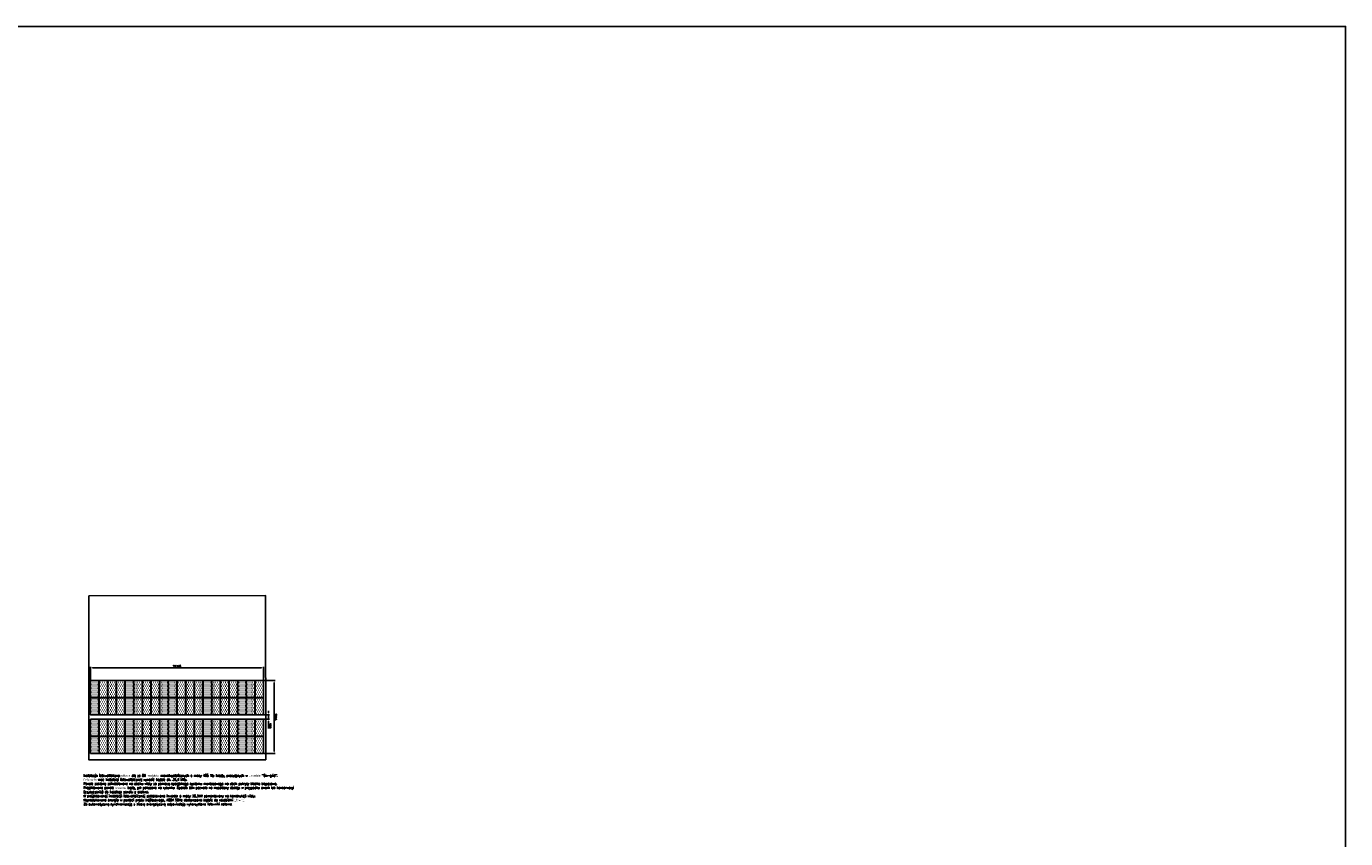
# Model space of a CAD drawing. Header units: millimetres. Extents: x -62780 to 1772512, y -757464 to -52755.
# Tile 30 of 65: x 1711322 to 1727439, y -610874 to -600949. Entities that reach past the tile are written whole.
import ezdxf

# ---------------------------------------------------------------- set-up
doc = ezdxf.new("R2010")
doc.units = ezdxf.units.MM
doc.layers.add('AAA Cienka linia', color=11, linetype='Continuous')
doc.layers.add('POSTER panele foto', color=1, linetype='Continuous', lineweight=30)
doc.styles.get("Standard").update_dxf_attribs({"font": 'simplex.shx', "width": 0.8})
doc.dimstyles.new('ISO-25', dxfattribs={"dimtxt": 2.5, "dimasz": 2.5, "dimexe": 1.25, "dimexo": 0.625, "dimtad": 1, "dimtxsty": 'Standard', "dimcen": 2.5, "dimadec": 0, "dimazin": 0, "dimtfac": 1, "dimtmove": 0, "dimatfit": 3, "dimfxl": 1, "dimarcsym": 0})

# ---------------------------------------------------------------- blocks, each defined once
blk = doc.blocks.new('*D245')
at = {"color": 0, "lineweight": -2}
for p, q in [((-36526, 4264), (-36526, 5886)), ((-36276, 5761), (-15636, 5763)), ((-15386, 4266), (-15386, 5888))]:
    blk.add_line(p, q, dxfattribs=at)
at = {"color": 0}
for points in [[(-36276, 5803), (-36276, 5719), (-36526, 5761)], [(-15636, 5721), (-15636, 5805), (-15386, 5763)]]:
    blk.add_solid(points, dxfattribs=at)
at = {"layer": 'Defpoints', "color": 0}
for p in [(-15386, 5763), (-36526, 4201), (-15386, 4203)]:
    blk.add_point(p, dxfattribs=at)
at = {"color": 0, "insert": (-25956, 5949), "char_height": 250, "attachment_point": 5, "rotation": 0.00503}
blk.add_mtext('21140', dxfattribs=at)
blk = doc.blocks.new('*D246')
at = {"color": 0, "lineweight": -2}
for p, q in [((-14774, 245), (-14774, 495)), ((-15323, -5), (-14649, -5)), ((-15323, -505), (-14649, -505)), ((-14774, -5), (-14774, -505)), ((-14774, -755), (-14774, -1644))]:
    blk.add_line(p, q, dxfattribs=at)
at = {"color": 0}
for points in [[(-14816, 245), (-14732, 245), (-14774, -5)], [(-14732, -755), (-14816, -755), (-14774, -505)]]:
    blk.add_solid(points, dxfattribs=at)
at = {"layer": 'Defpoints', "color": 0}
for p in [(-15386, -5), (-15386, -505), (-14774, -505)]:
    blk.add_point(p, dxfattribs=at)
at = {"color": 0, "insert": (-14586, -1324), "char_height": 250, "attachment_point": 5, "rotation": 270.00503}
blk.add_mtext('500', dxfattribs=at)
blk = doc.blocks.new('*D247')
at = {"color": 0, "lineweight": -2}
for p, q in [((-15323, 4203), (-13960, 4203)), ((-14085, 3953), (-14084, -4463)), ((-15323, -4713), (-13959, -4713))]:
    blk.add_line(p, q, dxfattribs=at)
at = {"color": 0}
for points in [[(-14044, 3953), (-14127, 3953), (-14085, 4203)], [(-14126, -4463), (-14043, -4463), (-14084, -4713)]]:
    blk.add_solid(points, dxfattribs=at)
at = {"layer": 'Defpoints', "color": 0}
for p in [(-15386, 4203), (-15385, -4713), (-14084, -4713)]:
    blk.add_point(p, dxfattribs=at)
at = {"color": 0, "insert": (-13897, -255), "char_height": 250, "attachment_point": 5, "rotation": 270.00503}
blk.add_mtext('8916', dxfattribs=at)
blk = doc.blocks.new('zw$6995')
h = blk.add_hatch()
h.set_pattern_fill('DOTS', scale=150)
h.set_pattern_definition([(0, (-81391.84, 86120.2), (119.0625, 238.125), [0, -238.125])])
h.paths.add_polyline_path([(-16423.98, 4203.233), (-16423.797, 2109.233), (-15385.797, 2109.324), (-15385.98, 4203.324)])
h.paths.add_polyline_path([(-17481.98, 4203.14), (-17481.797, 2109.14), (-16443.797, 2109.231), (-16443.98, 4203.231)])
h.paths.add_polyline_path([(-18539.98, 4203.047), (-18539.797, 2109.047), (-17501.797, 2109.138), (-17501.98, 4203.138)])
h.paths.add_polyline_path([(-19597.98, 4202.954), (-19597.797, 2108.954), (-18559.797, 2109.045), (-18559.98, 4203.045)])
h.paths.add_polyline_path([(-20655.98, 4202.861), (-20655.797, 2108.861), (-19617.797, 2108.952), (-19617.98, 4202.952)])
h.paths.add_polyline_path([(-21713.98, 4202.768), (-21713.797, 2108.768), (-20675.797, 2108.86), (-20675.98, 4202.86)])
h.paths.add_polyline_path([(-22771.98, 4202.676), (-22771.797, 2108.676), (-21733.797, 2108.767), (-21733.98, 4202.767)])
h.paths.add_polyline_path([(-23829.98, 4202.583), (-23829.797, 2108.583), (-22791.797, 2108.674), (-22791.98, 4202.674)])
h.paths.add_polyline_path([(-24887.98, 4202.49), (-24887.797, 2108.49), (-23849.797, 2108.581), (-23849.98, 4202.581)])
h.paths.add_polyline_path([(-25945.98, 4202.397), (-25945.797, 2108.397), (-24907.797, 2108.488), (-24907.98, 4202.488)])
h.paths.add_polyline_path([(-27003.98, 4202.304), (-27003.797, 2108.304), (-25965.797, 2108.395), (-25965.98, 4202.395)])
h.paths.add_polyline_path([(-28061.98, 4202.211), (-28061.797, 2108.211), (-27023.797, 2108.303), (-27023.98, 4202.303)])
h.paths.add_polyline_path([(-29119.98, 4202.119), (-29119.797, 2108.119), (-28081.797, 2108.21), (-28081.98, 4202.21)])
h.paths.add_polyline_path([(-30177.98, 4202.026), (-30177.797, 2108.026), (-29139.797, 2108.117), (-29139.98, 4202.117)])
h.paths.add_polyline_path([(-31235.98, 4201.933), (-31235.797, 2107.933), (-30197.797, 2108.024), (-30197.98, 4202.024)])
h.paths.add_polyline_path([(-32293.98, 4201.84), (-32293.797, 2107.84), (-31255.797, 2107.931), (-31255.98, 4201.931)])
h.paths.add_polyline_path([(-33351.98, 4201.747), (-33351.797, 2107.747), (-32313.797, 2107.838), (-32313.98, 4201.838)])
h.paths.add_polyline_path([(-34409.98, 4201.654), (-34409.797, 2107.654), (-33371.797, 2107.746), (-33371.98, 4201.746)])
h.paths.add_polyline_path([(-35467.98, 4201.562), (-35467.797, 2107.562), (-34429.797, 2107.653), (-34429.98, 4201.653)])
h.paths.add_polyline_path([(-36525.98, 4201.469), (-36525.797, 2107.469), (-35487.797, 2107.56), (-35487.98, 4201.56)])
h.paths.add_polyline_path([(-16423.795, 2089.233), (-16423.611, -4.767), (-15385.611, -4.676), (-15385.795, 2089.324)])
h.paths.add_polyline_path([(-17481.795, 2089.14), (-17481.611, -4.86), (-16443.611, -4.769), (-16443.795, 2089.231)])
h.paths.add_polyline_path([(-18539.795, 2089.047), (-18539.611, -4.953), (-17501.611, -4.862), (-17501.795, 2089.138)])
h.paths.add_polyline_path([(-19597.795, 2088.954), (-19597.611, -5.046), (-18559.611, -4.955), (-18559.795, 2089.045)])
h.paths.add_polyline_path([(-20655.795, 2088.861), (-20655.611, -5.139), (-19617.611, -5.048), (-19617.795, 2088.952)])
h.paths.add_polyline_path([(-21713.795, 2088.768), (-21713.611, -5.232), (-20675.611, -5.14), (-20675.795, 2088.86)])
h.paths.add_polyline_path([(-22771.795, 2088.676), (-22771.611, -5.324), (-21733.611, -5.233), (-21733.795, 2088.767)])
h.paths.add_polyline_path([(-23829.795, 2088.583), (-23829.611, -5.417), (-22791.611, -5.326), (-22791.795, 2088.674)])
h.paths.add_polyline_path([(-24887.795, 2088.49), (-24887.611, -5.51), (-23849.611, -5.419), (-23849.795, 2088.581)])
h.paths.add_polyline_path([(-25945.795, 2088.397), (-25945.611, -5.603), (-24907.611, -5.512), (-24907.795, 2088.488)])
h.paths.add_polyline_path([(-27003.795, 2088.304), (-27003.611, -5.696), (-25965.611, -5.605), (-25965.795, 2088.395)])
h.paths.add_polyline_path([(-28061.795, 2088.211), (-28061.611, -5.789), (-27023.611, -5.697), (-27023.795, 2088.303)])
h.paths.add_polyline_path([(-29119.795, 2088.119), (-29119.611, -5.881), (-28081.611, -5.79), (-28081.795, 2088.21)])
h.paths.add_polyline_path([(-30177.795, 2088.026), (-30177.611, -5.974), (-29139.611, -5.883), (-29139.795, 2088.117)])
h.paths.add_polyline_path([(-31235.795, 2087.933), (-31235.611, -6.067), (-30197.611, -5.976), (-30197.795, 2088.024)])
h.paths.add_polyline_path([(-32293.795, 2087.84), (-32293.611, -6.16), (-31255.611, -6.069), (-31255.795, 2087.931)])
h.paths.add_polyline_path([(-33351.795, 2087.747), (-33351.611, -6.253), (-32313.611, -6.162), (-32313.795, 2087.838)])
h.paths.add_polyline_path([(-34409.795, 2087.654), (-34409.611, -6.345), (-33371.611, -6.254), (-33371.795, 2087.746)])
h.paths.add_polyline_path([(-35467.795, 2087.562), (-35467.611, -6.438), (-34429.611, -6.347), (-34429.795, 2087.653)])
h.paths.add_polyline_path([(-36525.795, 2087.469), (-36525.611, -6.531), (-35487.611, -6.44), (-35487.795, 2087.56)])
h.paths.add_polyline_path([(-16423.567, -504.767), (-16423.384, -2598.767), (-15385.384, -2598.676), (-15385.567, -504.676)])
h.paths.add_polyline_path([(-17481.567, -504.86), (-17481.384, -2598.86), (-16443.384, -2598.769), (-16443.567, -504.769)])
h.paths.add_polyline_path([(-18539.567, -504.953), (-18539.384, -2598.953), (-17501.384, -2598.862), (-17501.567, -504.862)])
h.paths.add_polyline_path([(-19597.567, -505.046), (-19597.384, -2599.046), (-18559.384, -2598.955), (-18559.567, -504.955)])
h.paths.add_polyline_path([(-20655.567, -505.139), (-20655.384, -2599.139), (-19617.384, -2599.048), (-19617.567, -505.048)])
h.paths.add_polyline_path([(-21713.567, -505.232), (-21713.384, -2599.232), (-20675.384, -2599.14), (-20675.567, -505.14)])
h.paths.add_polyline_path([(-22771.567, -505.324), (-22771.384, -2599.324), (-21733.384, -2599.233), (-21733.567, -505.233)])
h.paths.add_polyline_path([(-23829.567, -505.417), (-23829.384, -2599.417), (-22791.384, -2599.326), (-22791.567, -505.326)])
h.paths.add_polyline_path([(-24887.567, -505.51), (-24887.384, -2599.51), (-23849.384, -2599.419), (-23849.567, -505.419)])
h.paths.add_polyline_path([(-25945.567, -505.603), (-25945.384, -2599.603), (-24907.384, -2599.512), (-24907.567, -505.512)])
h.paths.add_polyline_path([(-27003.567, -505.696), (-27003.384, -2599.696), (-25965.384, -2599.605), (-25965.567, -505.605)])
h.paths.add_polyline_path([(-28061.567, -505.789), (-28061.383, -2599.789), (-27023.384, -2599.697), (-27023.567, -505.697)])
h.paths.add_polyline_path([(-29119.567, -505.881), (-29119.383, -2599.881), (-28081.383, -2599.79), (-28081.567, -505.79)])
h.paths.add_polyline_path([(-30177.567, -505.974), (-30177.383, -2599.974), (-29139.383, -2599.883), (-29139.567, -505.883)])
h.paths.add_polyline_path([(-31235.567, -506.067), (-31235.383, -2600.067), (-30197.383, -2599.976), (-30197.567, -505.976)])
h.paths.add_polyline_path([(-32293.567, -506.16), (-32293.383, -2600.16), (-31255.383, -2600.069), (-31255.567, -506.069)])
h.paths.add_polyline_path([(-33351.567, -506.253), (-33351.383, -2600.253), (-32313.383, -2600.162), (-32313.567, -506.162)])
h.paths.add_polyline_path([(-34409.567, -506.345), (-34409.383, -2600.345), (-33371.383, -2600.254), (-33371.567, -506.254)])
h.paths.add_polyline_path([(-35467.567, -506.438), (-35467.383, -2600.438), (-34429.383, -2600.347), (-34429.567, -506.347)])
h.paths.add_polyline_path([(-36525.567, -506.531), (-36525.383, -2600.531), (-35487.383, -2600.44), (-35487.567, -506.44)])
h.paths.add_polyline_path([(-16423.382, -2618.767), (-16423.198, -4712.767), (-15385.198, -4712.676), (-15385.382, -2618.676)])
h.paths.add_polyline_path([(-17481.382, -2618.86), (-17481.198, -4712.86), (-16443.198, -4712.769), (-16443.382, -2618.769)])
h.paths.add_polyline_path([(-18539.382, -2618.953), (-18539.198, -4712.953), (-17501.198, -4712.862), (-17501.382, -2618.862)])
h.paths.add_polyline_path([(-19597.382, -2619.046), (-19597.198, -4713.046), (-18559.198, -4712.955), (-18559.382, -2618.955)])
h.paths.add_polyline_path([(-20655.382, -2619.139), (-20655.198, -4713.139), (-19617.198, -4713.048), (-19617.382, -2619.048)])
h.paths.add_polyline_path([(-21713.382, -2619.232), (-21713.198, -4713.232), (-20675.198, -4713.14), (-20675.382, -2619.14)])
h.paths.add_polyline_path([(-22771.382, -2619.324), (-22771.198, -4713.324), (-21733.198, -4713.233), (-21733.382, -2619.233)])
h.paths.add_polyline_path([(-23829.382, -2619.417), (-23829.198, -4713.417), (-22791.198, -4713.326), (-22791.382, -2619.326)])
h.paths.add_polyline_path([(-24887.382, -2619.51), (-24887.198, -4713.51), (-23849.198, -4713.419), (-23849.382, -2619.419)])
h.paths.add_polyline_path([(-25945.382, -2619.603), (-25945.198, -4713.603), (-24907.198, -4713.512), (-24907.382, -2619.512)])
h.paths.add_polyline_path([(-27003.382, -2619.696), (-27003.198, -4713.696), (-25965.198, -4713.605), (-25965.382, -2619.605)])
h.paths.add_polyline_path([(-28061.382, -2619.789), (-28061.198, -4713.788), (-27023.198, -4713.697), (-27023.382, -2619.697)])
h.paths.add_polyline_path([(-29119.382, -2619.881), (-29119.198, -4713.881), (-28081.198, -4713.79), (-28081.382, -2619.79)])
h.paths.add_polyline_path([(-30177.382, -2619.974), (-30177.198, -4713.974), (-29139.198, -4713.883), (-29139.382, -2619.883)])
h.paths.add_polyline_path([(-31235.382, -2620.067), (-31235.198, -4714.067), (-30197.198, -4713.976), (-30197.382, -2619.976)])
h.paths.add_polyline_path([(-32293.382, -2620.16), (-32293.198, -4714.16), (-31255.198, -4714.069), (-31255.382, -2620.069)])
h.paths.add_polyline_path([(-33351.382, -2620.253), (-33351.198, -4714.253), (-32313.198, -4714.162), (-32313.382, -2620.162)])
h.paths.add_polyline_path([(-34409.382, -2620.345), (-34409.198, -4714.345), (-33371.198, -4714.254), (-33371.382, -2620.254)])
h.paths.add_polyline_path([(-35467.382, -2620.438), (-35467.198, -4714.438), (-34429.198, -4714.347), (-34429.382, -2620.347)])
h.paths.add_polyline_path([(-36525.382, -2620.531), (-36525.198, -4714.531), (-35487.198, -4714.44), (-35487.382, -2620.44)])
at = {"layer": 'POSTER panele foto', "color": 7, "lineweight": -3}
blk.add_lwpolyline([(-36726.81, 14567.529), (-15138.492, 14590.688), (-15105.425, -5488.945), (-36725.13, -5490.756), (-36726.81, 14567.529)], dxfattribs=at)
for points in [[(-36525.98, 4201.469), (-35487.98, 4201.56), (-35487.797, 2107.56), (-36525.797, 2107.469)], [(-35467.98, 4201.562), (-34429.98, 4201.653), (-34429.797, 2107.653), (-35467.797, 2107.562)], [(-34409.98, 4201.654), (-33371.98, 4201.746), (-33371.797, 2107.746), (-34409.797, 2107.654)], [(-33351.98, 4201.747), (-32313.98, 4201.838), (-32313.797, 2107.838), (-33351.797, 2107.747)], [(-32293.98, 4201.84), (-31255.98, 4201.931), (-31255.797, 2107.931), (-32293.797, 2107.84)], [(-31235.98, 4201.933), (-30197.98, 4202.024), (-30197.797, 2108.024), (-31235.797, 2107.933)], [(-30177.98, 4202.026), (-29139.98, 4202.117), (-29139.797, 2108.117), (-30177.797, 2108.026)], [(-29119.98, 4202.119), (-28081.98, 4202.21), (-28081.797, 2108.21), (-29119.797, 2108.119)], [(-28061.98, 4202.211), (-27023.98, 4202.303), (-27023.797, 2108.303), (-28061.797, 2108.211)], [(-27003.98, 4202.304), (-25965.98, 4202.395), (-25965.797, 2108.395), (-27003.797, 2108.304)], [(-25945.98, 4202.397), (-24907.98, 4202.488), (-24907.797, 2108.488), (-25945.797, 2108.397)], [(-24887.98, 4202.49), (-23849.98, 4202.581), (-23849.797, 2108.581), (-24887.797, 2108.49)], [(-23829.98, 4202.583), (-22791.98, 4202.674), (-22791.797, 2108.674), (-23829.797, 2108.583)], [(-22771.98, 4202.676), (-21733.98, 4202.767), (-21733.797, 2108.767), (-22771.797, 2108.676)], [(-21713.98, 4202.768), (-20675.98, 4202.86), (-20675.797, 2108.86), (-21713.797, 2108.768)], [(-20655.98, 4202.861), (-19617.98, 4202.952), (-19617.797, 2108.952), (-20655.797, 2108.861)], [(-19597.98, 4202.954), (-18559.98, 4203.045), (-18559.797, 2109.045), (-19597.797, 2108.954)], [(-18539.98, 4203.047), (-17501.98, 4203.138), (-17501.797, 2109.138), (-18539.797, 2109.047)], [(-17481.98, 4203.14), (-16443.98, 4203.231), (-16443.797, 2109.231), (-17481.797, 2109.14)], [(-16423.98, 4203.233), (-15385.98, 4203.324), (-15385.797, 2109.324), (-16423.797, 2109.233)], [(-36525.795, 2087.469), (-35487.795, 2087.56), (-35487.611, -6.44), (-36525.611, -6.531)], [(-35467.795, 2087.562), (-34429.795, 2087.653), (-34429.611, -6.347), (-35467.611, -6.438)], [(-34409.795, 2087.654), (-33371.795, 2087.746), (-33371.611, -6.254), (-34409.611, -6.345)], [(-33351.795, 2087.747), (-32313.795, 2087.838), (-32313.611, -6.162), (-33351.611, -6.253)], [(-32293.795, 2087.84), (-31255.795, 2087.931), (-31255.611, -6.069), (-32293.611, -6.16)], [(-31235.795, 2087.933), (-30197.795, 2088.024), (-30197.611, -5.976), (-31235.611, -6.067)], [(-30177.795, 2088.026), (-29139.795, 2088.117), (-29139.611, -5.883), (-30177.611, -5.974)], [(-29119.795, 2088.119), (-28081.795, 2088.21), (-28081.611, -5.79), (-29119.611, -5.881)], [(-28061.795, 2088.211), (-27023.795, 2088.303), (-27023.611, -5.697), (-28061.611, -5.789)], [(-27003.795, 2088.304), (-25965.795, 2088.395), (-25965.611, -5.605), (-27003.611, -5.696)], [(-25945.795, 2088.397), (-24907.795, 2088.488), (-24907.611, -5.512), (-25945.611, -5.603)], [(-24887.795, 2088.49), (-23849.795, 2088.581), (-23849.611, -5.419), (-24887.611, -5.51)], [(-23829.795, 2088.583), (-22791.795, 2088.674), (-22791.611, -5.326), (-23829.611, -5.417)], [(-22771.795, 2088.676), (-21733.795, 2088.767), (-21733.611, -5.233), (-22771.611, -5.324)], [(-21713.795, 2088.768), (-20675.795, 2088.86), (-20675.611, -5.14), (-21713.611, -5.232)], [(-20655.795, 2088.861), (-19617.795, 2088.952), (-19617.611, -5.048), (-20655.611, -5.139)], [(-19597.795, 2088.954), (-18559.795, 2089.045), (-18559.611, -4.955), (-19597.611, -5.046)], [(-18539.795, 2089.047), (-17501.795, 2089.138), (-17501.611, -4.862), (-18539.611, -4.953)], [(-17481.795, 2089.14), (-16443.795, 2089.231), (-16443.611, -4.769), (-17481.611, -4.86)], [(-16423.795, 2089.233), (-15385.795, 2089.324), (-15385.611, -4.676), (-16423.611, -4.767)], [(-36525.567, -506.531), (-35487.567, -506.44), (-35487.383, -2600.44), (-36525.383, -2600.531)], [(-35467.567, -506.438), (-34429.567, -506.347), (-34429.383, -2600.347), (-35467.383, -2600.438)], [(-34409.567, -506.345), (-33371.567, -506.254), (-33371.383, -2600.254), (-34409.383, -2600.345)], [(-33351.567, -506.253), (-32313.567, -506.162), (-32313.383, -2600.162), (-33351.383, -2600.253)], [(-32293.567, -506.16), (-31255.567, -506.069), (-31255.383, -2600.069), (-32293.383, -2600.16)], [(-31235.567, -506.067), (-30197.567, -505.976), (-30197.383, -2599.976), (-31235.383, -2600.067)], [(-30177.567, -505.974), (-29139.567, -505.883), (-29139.383, -2599.883), (-30177.383, -2599.974)], [(-29119.567, -505.881), (-28081.567, -505.79), (-28081.383, -2599.79), (-29119.383, -2599.881)], [(-28061.567, -505.789), (-27023.567, -505.697), (-27023.384, -2599.697), (-28061.383, -2599.789)], [(-27003.567, -505.696), (-25965.567, -505.605), (-25965.384, -2599.605), (-27003.384, -2599.696)], [(-25945.567, -505.603), (-24907.567, -505.512), (-24907.384, -2599.512), (-25945.384, -2599.603)], [(-24887.567, -505.51), (-23849.567, -505.419), (-23849.384, -2599.419), (-24887.384, -2599.51)], [(-23829.567, -505.417), (-22791.567, -505.326), (-22791.384, -2599.326), (-23829.384, -2599.417)], [(-22771.567, -505.324), (-21733.567, -505.233), (-21733.384, -2599.233), (-22771.384, -2599.324)], [(-21713.567, -505.232), (-20675.567, -505.14), (-20675.384, -2599.14), (-21713.384, -2599.232)], [(-20655.567, -505.139), (-19617.567, -505.048), (-19617.384, -2599.048), (-20655.384, -2599.139)], [(-19597.567, -505.046), (-18559.567, -504.955), (-18559.384, -2598.955), (-19597.384, -2599.046)], [(-18539.567, -504.953), (-17501.567, -504.862), (-17501.384, -2598.862), (-18539.384, -2598.953)], [(-17481.567, -504.86), (-16443.567, -504.769), (-16443.384, -2598.769), (-17481.384, -2598.86)], [(-16423.567, -504.767), (-15385.567, -504.676), (-15385.384, -2598.676), (-16423.384, -2598.767)], [(-36525.382, -2620.531), (-35487.382, -2620.44), (-35487.198, -4714.44), (-36525.198, -4714.531)], [(-35467.382, -2620.438), (-34429.382, -2620.347), (-34429.198, -4714.347), (-35467.198, -4714.438)], [(-34409.382, -2620.345), (-33371.382, -2620.254), (-33371.198, -4714.254), (-34409.198, -4714.345)], [(-33351.382, -2620.253), (-32313.382, -2620.162), (-32313.198, -4714.162), (-33351.198, -4714.253)], [(-32293.382, -2620.16), (-31255.382, -2620.069), (-31255.198, -4714.069), (-32293.198, -4714.16)], [(-31235.382, -2620.067), (-30197.382, -2619.976), (-30197.198, -4713.976), (-31235.198, -4714.067)], [(-30177.382, -2619.974), (-29139.382, -2619.883), (-29139.198, -4713.883), (-30177.198, -4713.974)], [(-29119.382, -2619.881), (-28081.382, -2619.79), (-28081.198, -4713.79), (-29119.198, -4713.881)], [(-28061.382, -2619.789), (-27023.382, -2619.697), (-27023.198, -4713.697), (-28061.198, -4713.788)], [(-27003.382, -2619.696), (-25965.382, -2619.605), (-25965.198, -4713.605), (-27003.198, -4713.696)], [(-25945.382, -2619.603), (-24907.382, -2619.512), (-24907.198, -4713.512), (-25945.198, -4713.603)], [(-24887.382, -2619.51), (-23849.382, -2619.419), (-23849.198, -4713.419), (-24887.198, -4713.51)], [(-23829.382, -2619.417), (-22791.382, -2619.326), (-22791.198, -4713.326), (-23829.198, -4713.417)], [(-22771.382, -2619.324), (-21733.382, -2619.233), (-21733.198, -4713.233), (-22771.198, -4713.324)], [(-21713.382, -2619.232), (-20675.382, -2619.14), (-20675.198, -4713.14), (-21713.198, -4713.232)], [(-20655.382, -2619.139), (-19617.382, -2619.048), (-19617.198, -4713.048), (-20655.198, -4713.139)], [(-19597.382, -2619.046), (-18559.382, -2618.955), (-18559.198, -4712.955), (-19597.198, -4713.046)], [(-18539.382, -2618.953), (-17501.382, -2618.862), (-17501.198, -4712.862), (-18539.198, -4712.953)], [(-17481.382, -2618.86), (-16443.382, -2618.769), (-16443.198, -4712.769), (-17481.198, -4712.86)], [(-16423.382, -2618.767), (-15385.382, -2618.676), (-15385.198, -4712.676), (-16423.198, -4712.767)]]:
    blk.add_lwpolyline(points, close=True, dxfattribs=at)
at = {"color": 0, "insert": (-37384.575, -7247.071, 2), "char_height": 300, "width": 25047.91726, "attachment_point": 1}
blk.add_mtext('\\pxqj;{\\C256;Instalacja fotowoltaiczna składa się ze 80 modułów monokrystalicznych o mocy 455 Wp każdy, pracujących w układzie "On-grid".\\PCałkowita moc instalacji fotowoltaicznej wynosić będzie ok. 36,4 kWp.\\PPanele zostaną zainstalowane na dachu wiaty za pomocą specjalnego systemu montażowego na dach pokryty blachą trapezową.\\PProjektowane panele ułożone będą, jak pokazano na rysunku. Sposób taki pozwala na niezależny dostęp w przypadku awarii lub konserwacji (czyszczenia) do każdego panelu z osobna.\\PW projektowanej instalacji fotowoltaicznej zastosowano inwerter o mocy 36,3kW zamontowany na konstrukcji wiaty.\\PWyprodukowana energia w postaci prądu trójfazowego, 400V 50Hz dostarczona będzie do rozdzielni głównej. \\PZa automatyczną synchronizację z siecią energetyczną odpowiadają wykorzystane falowniki solarne.}', dxfattribs=at)
at = {"color": 7}
for p1, p2, distance, picture, middle in [((-36525.98, 4201.469), (-15385.98, 4203.324), 1559.556, '*D245', (-25956.134, 5949.453, -10.26)), ((-15385.98, 4203.324), (-15385.198, -4712.676), 1300.778, '*D247', (-13897.311, -254.546, -10.26)), ((-15385.611, -4.676), (-15385.567, -504.676), 611.639, '*D246', (-14586.356, -1324.249, -10.26))]:
    dim = blk.add_aligned_dim(p1=p1, p2=p2, distance=distance, dimstyle='ISO-25', override={"dimscale": 100}, dxfattribs=at)
    dim.commit()
    dim.dimension.update_dxf_attribs({"geometry": picture, "text_midpoint": middle})

msp = doc.modelspace()

# ---------------------------------------------------------------- linework, layer by layer
at = {"layer": 'AAA Cienka linia', "color": 3, "lineweight": -2, "ltscale": 2}
msp.add_lwpolyline([(1699266.7956, -600949.0103), (1727438.8345, -600949.0103), (1727438.8345, -622923.8331), (1699266.7956, -622923.8331)], close=True, dxfattribs=at)

# ---------------------------------------------------------------- block references
at = {"color": 7, "xscale": 0.1, "yscale": 0.1, "zscale": 0.1}
msp.add_blockref('zw$6995', (1715757.6861, -609362.2814), dxfattribs=at)

doc.saveas('drawing.dxf')
